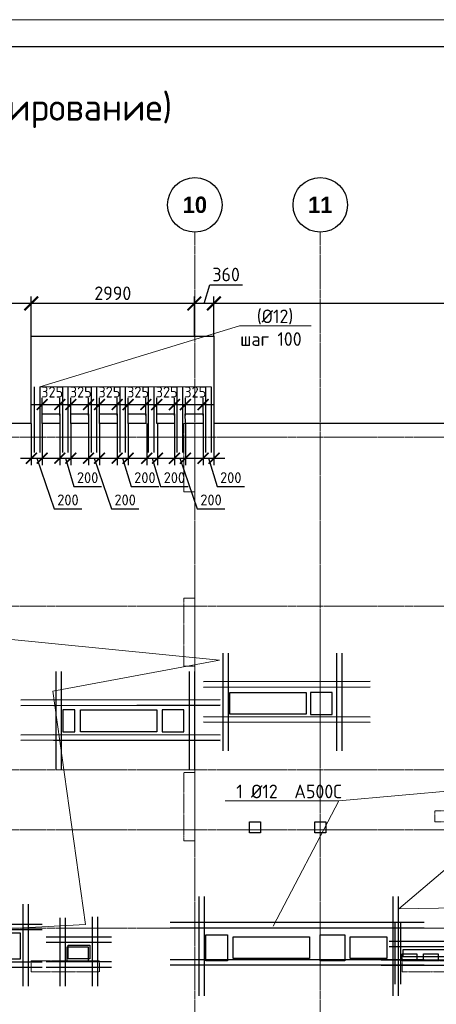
# Model space of a CAD drawing. Header units: millimetres. Extents: x 369815 to 1481759, y -423071 to -27917.
# Tile 245 of 256: x 1076193 to 1083834, y -82440 to -64388. Entities that reach past the tile are written whole.
import ezdxf
from ezdxf import colors
from ezdxf.entities.mleader import LeaderData, LeaderLine
from ezdxf.math import Vec2, Vec3

# ---------------------------------------------------------------- set-up
doc = ezdxf.new("R2010")
doc.units = ezdxf.units.MM
for name, pattern in [('______5', [1100, 800, -100, 100, -100]), ('DASHED', [7, 5, -2, 0]), ('осевая', [50.8, 31.75, -6.35, 6.35, -6.35])]:
    doc.linetypes.add(name, pattern=pattern)
for name, color, linetype, lineweight in [('_0.25', 114, 'Continuous', 25), ('_0.5', 94, 'Continuous', 50), ('RAZMER', 100, 'Continuous', 15), ('Оси', 40, '______5', 18), ('Перекрытие ж_бетон', 1, 'Continuous', 30), ('подоснова', 151, 'Continuous', 5), ('РАЗМЕРЫ', 1, 'Continuous', 9), ('ТОНКИЕ', 7, 'Continuous', 9), ('Узлы', 7, 'Continuous', 0)]:
    doc.layers.add(name, color=color, linetype=linetype, lineweight=lineweight)
doc.layers.add('Колонна_ бетон', color=7, linetype='Continuous', lineweight=50, true_color=0xb4b496)
doc.layers.add('ТОЛСТЫЕ_ОСНОВНЫЕ', color=6, linetype='Continuous')
doc.styles.add('Century Gothic', font='GOTHIC.TTF')
doc.styles.add('GOST-2.304_Type-B', font='GOST_Common.ttf')
doc.dimstyles.new('СПДС', dxfattribs={"dimscale": 100, "dimtxt": 2.5, "dimasz": 2.5, "dimexe": 1.25, "dimexo": 0, "dimtad": 1, "dimdec": 0, "dimtxsty": 'GOST-2.304_Type-B', "dimblk": 'ARCHTICK', "dimcen": 2.5, "dimdle": 2, "dimadec": 0, "dimazin": 2, "dimtfac": 0.75, "dimtdec": 0, "dimtmove": 1, "dimatfit": 3, "dimfxl": 1, "dimtolj": 1, "dimarcsym": 1})

# ---------------------------------------------------------------- blocks, each defined once
blk = doc.blocks.new('*U2034')
at = {"layer": 'ТОЛСТЫЕ_ОСНОВНЫЕ', "color": 6}
blk.add_lwpolyline([(20, 5), (886, 5), (886, 415), (20, 415)], close=True, dxfattribs=at)
at = {"layer": 'ТОНКИЕ'}
blk.add_lwpolyline([(0, 0), (891, 0), (891, 420), (0, 420)], close=True, dxfattribs=at)
blk = doc.blocks.new('NSY101')
at = {"color": 0, "linetype": 'ByBlock', "lineweight": -2}
blk.add_circle((0, 0), 50, dxfattribs=at)
blk = doc.blocks.new('СЛОЖНЫЙ_ОБЪЕКТ_17')
at = {"layer": 'Оси', "color": 16, "linetype": 'Continuous', "lineweight": 25, "transparency": 33554687, "xscale": 9.999999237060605, "yscale": 9.999999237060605, "zscale": 9.999999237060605}
blk.add_blockref('NSY101', (36213, -989), dxfattribs=at)
at = {"layer": 'Оси', "color": 16, "linetype": 'Continuous', "lineweight": 25, "transparency": 33554687, "insert": (36213, -989), "char_height": 300, "width": 620, "attachment_point": 5, "style": 'Century Gothic'}
blk.add_mtext('\\A1;{\\fCentury Gothic|i0|b1;\\H300.000000;\\W1.000000;\\C16;10}\\P', dxfattribs=at)
blk = doc.blocks.new('СЛОЖНЫЙ_ОБЪЕКТ_18')
at = {"layer": 'Оси', "color": 16, "linetype": 'Continuous', "lineweight": 25, "transparency": 33554687, "xscale": 9.999999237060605, "yscale": 9.999999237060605, "zscale": 9.999999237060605}
blk.add_blockref('NSY101', (38513, -989), dxfattribs=at)
at = {"layer": 'Оси', "color": 16, "linetype": 'Continuous', "lineweight": 25, "transparency": 33554687, "insert": (38513, -989), "char_height": 300, "width": 620, "attachment_point": 5, "style": 'Century Gothic'}
blk.add_mtext('\\A1;{\\fCentury Gothic|i0|b1;\\H300.000000;\\W1.000000;\\C16;11}\\P', dxfattribs=at)
blk = doc.blocks.new('оси блок 2')
at = {"layer": 'Оси', "color": 16, "linetype": 'осевая', "lineweight": 0, "transparency": 33554687}
for p, q in [((-54204.7, -322543), (-54204.7, -347914.1)), ((-51904.7, -322543), (-51904.7, -347914.1)), ((-89822.3, -326301.3), (-37238.5, -326301.3)), ((-89822.3, -329401.3), (-37238.5, -329401.3)), ((-89822.3, -332401.3), (-37238.5, -332401.3)), ((-89822.3, -333501.3), (-37238.5, -333501.3)), ((-89822.3, -335301.3), (-37238.5, -335301.3))]:
    blk.add_line(p, q, dxfattribs=at)
at = {"layer": 'Оси', "color": 16, "linetype": 'Continuous', "lineweight": 25, "transparency": 33554687}
for name in ['СЛОЖНЫЙ_ОБЪЕКТ_17', 'СЛОЖНЫЙ_ОБЪЕКТ_18']:
    blk.add_blockref(name, (-90418.2, -321053.5), dxfattribs=at)
blk = doc.blocks.new('подложка стн 1-го этажа')
at = {"layer": 'Колонна_ бетон', "color": 252, "linetype": 'DASHED', "lineweight": 0, "ltscale": 0.5, "true_color": 0x939598, "transparency": 33554687}
for p, q in [((39544, 23162, -200), (39344, 23162, -200)), ((39344, 23162, -200), (39344, 23162, -200)), ((39344, 21912, -200), (39344, 23162, -200)), ((39544, 23162, -200), (39544, 23162, -200)), ((39544, 23162, -200), (39544, 21912, -200)), ((39344, 21912, -200), (39544, 21912, -200)), ((39344, 21912, -200), (39344, 21912, -200)), ((39544, 21912, -200), (39544, 21912, -200)), ((39344, 19962, -200), (39344, 19962, -200)), ((39544, 19962, -200), (39344, 19962, -200)), ((39344, 18712, -200), (39344, 19962, -200)), ((39544, 19962, -200), (39544, 19962, -200)), ((39544, 19962, -200), (39544, 18712, -200)), ((43944, 19062, -200), (43944, 19262, -200)), ((43944, 19262, -200), (43944, 19262, -200)), ((45194, 19262, -200), (43944, 19262, -200)), ((43944, 19062, -200), (43944, 19062, -200)), ((45194, 19062, -200), (43944, 19062, -200)), ((39344, 18712, -200), (39344, 18712, -200)), ((39544, 18712, -200), (39344, 18712, -200)), ((39544, 18712, -200), (39544, 18712, -200)), ((36543, 16512, -200), (36543, 16312, -200)), ((36543, 16512, -200), (36543, 16512, -200)), ((36543, 16512, -200), (37793, 16512, -200)), ((37793, 16512, -200), (37793, 16312, -200)), ((37793, 16512, -200), (37793, 16512, -200)), ((43343, 16512, -200), (43343, 16512, -200)), ((44593, 16512, -200), (43343, 16512, -200)), ((43343, 16512, -200), (43343, 16312, -200)), ((36543, 16312, -200), (36543, 16312, -200)), ((36543, 16312, -200), (37793, 16312, -200)), ((37793, 16312, -200), (37793, 16312, -200)), ((43343, 16312, -200), (43343, 16312, -200)), ((43343, 16312, -200), (44593, 16312, -200))]:
    blk.add_line(p, q, dxfattribs=at)
at = {"layer": 'Колонна_ бетон', "color": 252, "linetype": 'DASHED', "lineweight": 0, "ltscale": 0.5, "true_color": 0x939598, "transparency": 33554687, "elevation": -560}
blk.add_lwpolyline([(39344, 26362), (39544, 26362), (39544, 25112), (39344, 25112)], close=True, dxfattribs=at)
blk = doc.blocks.new('_ArchTick')
at = {"color": 0, "linetype": 'ByBlock', "const_width": 0.15}
blk.add_lwpolyline([(-0.5, -0.5), (0.5, 0.5)], dxfattribs=at)
blk = doc.blocks.new('*D2228')
at = {"layer": 'DEFPOINTS', "color": 0, "transparency": 16777216}
for p in [(1079556, -71792, 0), (1079756, -71792), (1079756, -72428)]:
    blk.add_point(p, dxfattribs=at)
at = {"layer": 'РАЗМЕРЫ', "color": 0, "lineweight": -2, "transparency": 16777216}
for p, q in [((1079556, -71792), (1079556, -72553)), ((1079756, -71792), (1079756, -72553)), ((1079356, -72428), (1079956, -72428)), ((1079656, -72428), (1079812, -72947)), ((1079812, -72947), (1080317, -72947))]:
    blk.add_line(p, q, dxfattribs=at)
at = {"layer": 'РАЗМЕРЫ', "color": 0, "lineweight": -2, "transparency": 16777216, "xscale": 200, "yscale": 200, "zscale": 200, "rotation": 180}
blk.add_blockref('_ArchTick', (1079556, -72428), dxfattribs=at)
at = {"layer": 'РАЗМЕРЫ', "color": 0, "lineweight": -2, "transparency": 16777216, "xscale": 200, "yscale": 200, "zscale": 200}
blk.add_blockref('_ArchTick', (1079756, -72428), dxfattribs=at)
at = {"layer": 'РАЗМЕРЫ', "color": 0, "transparency": 16777216, "insert": (1080064, -72785), "char_height": 200, "attachment_point": 5, "style": 'GOST-2.304_Type-B'}
blk.add_mtext('\\A1;200', dxfattribs=at)
blk = doc.blocks.new('*D2229')
at = {"layer": 'DEFPOINTS', "color": 0, "transparency": 16777216}
for p in [(1079031, -71792, 0), (1079231, -71792), (1079231, -72428)]:
    blk.add_point(p, dxfattribs=at)
at = {"layer": 'РАЗМЕРЫ', "color": 0, "lineweight": -2, "transparency": 16777216}
for p, q in [((1079031, -71792), (1079031, -72553)), ((1079231, -71792), (1079231, -72553)), ((1078831, -72428), (1079431, -72428)), ((1079131, -72428), (1079450, -73356)), ((1079450, -73356), (1079955, -73356))]:
    blk.add_line(p, q, dxfattribs=at)
at = {"layer": 'РАЗМЕРЫ', "color": 0, "lineweight": -2, "transparency": 16777216, "xscale": 200, "yscale": 200, "zscale": 200, "rotation": 180}
blk.add_blockref('_ArchTick', (1079031, -72428), dxfattribs=at)
at = {"layer": 'РАЗМЕРЫ', "color": 0, "lineweight": -2, "transparency": 16777216, "xscale": 200, "yscale": 200, "zscale": 200}
blk.add_blockref('_ArchTick', (1079231, -72428), dxfattribs=at)
at = {"layer": 'РАЗМЕРЫ', "color": 0, "transparency": 16777216, "insert": (1079702, -73193), "char_height": 200, "attachment_point": 5, "style": 'GOST-2.304_Type-B'}
blk.add_mtext('\\A1;200', dxfattribs=at)
blk = doc.blocks.new('*D2230')
at = {"layer": 'DEFPOINTS', "color": 0, "transparency": 16777216}
for p in [(1076931, -71792, 0), (1077131, -71792), (1077131, -72428)]:
    blk.add_point(p, dxfattribs=at)
at = {"layer": 'РАЗМЕРЫ', "color": 0, "lineweight": -2, "transparency": 16777216}
for p, q in [((1076931, -71792), (1076931, -72553)), ((1077131, -71792), (1077131, -72553)), ((1076731, -72428), (1077331, -72428)), ((1077031, -72428), (1077187, -72947)), ((1077187, -72947), (1077692, -72947))]:
    blk.add_line(p, q, dxfattribs=at)
at = {"layer": 'РАЗМЕРЫ', "color": 0, "lineweight": -2, "transparency": 16777216, "xscale": 200, "yscale": 200, "zscale": 200, "rotation": 180}
blk.add_blockref('_ArchTick', (1076931, -72428), dxfattribs=at)
at = {"layer": 'РАЗМЕРЫ', "color": 0, "lineweight": -2, "transparency": 16777216, "xscale": 200, "yscale": 200, "zscale": 200}
blk.add_blockref('_ArchTick', (1077131, -72428), dxfattribs=at)
at = {"layer": 'РАЗМЕРЫ', "color": 0, "transparency": 16777216, "insert": (1077439, -72785), "char_height": 200, "attachment_point": 5, "style": 'GOST-2.304_Type-B'}
blk.add_mtext('\\A1;200', dxfattribs=at)
blk = doc.blocks.new('*D2231')
at = {"layer": 'DEFPOINTS', "color": 0, "transparency": 16777216}
for p in [(1076406, -71792, 0), (1076606, -71792), (1076606, -72428)]:
    blk.add_point(p, dxfattribs=at)
at = {"layer": 'РАЗМЕРЫ', "color": 0, "lineweight": -2, "transparency": 16777216}
for p, q in [((1076406, -71792), (1076406, -72553)), ((1076606, -71792), (1076606, -72553)), ((1076206, -72428), (1076806, -72428)), ((1076506, -72428), (1076825, -73356)), ((1076825, -73356), (1077330, -73356))]:
    blk.add_line(p, q, dxfattribs=at)
at = {"layer": 'РАЗМЕРЫ', "color": 0, "lineweight": -2, "transparency": 16777216, "xscale": 200, "yscale": 200, "zscale": 200, "rotation": 180}
blk.add_blockref('_ArchTick', (1076406, -72428), dxfattribs=at)
at = {"layer": 'РАЗМЕРЫ', "color": 0, "lineweight": -2, "transparency": 16777216, "xscale": 200, "yscale": 200, "zscale": 200}
blk.add_blockref('_ArchTick', (1076606, -72428), dxfattribs=at)
at = {"layer": 'РАЗМЕРЫ', "color": 0, "transparency": 16777216, "insert": (1077078, -73193), "char_height": 200, "attachment_point": 5, "style": 'GOST-2.304_Type-B'}
blk.add_mtext('\\A1;200', dxfattribs=at)
blk = doc.blocks.new('*D2232')
at = {"layer": 'DEFPOINTS', "color": 0, "transparency": 16777216}
for p in [(1077981, -71792, 0), (1078181, -71792), (1078181, -72428)]:
    blk.add_point(p, dxfattribs=at)
at = {"layer": 'РАЗМЕРЫ', "color": 0, "lineweight": -2, "transparency": 16777216}
for p, q in [((1077981, -71792), (1077981, -72553)), ((1078181, -71792), (1078181, -72553)), ((1077781, -72428), (1078381, -72428)), ((1078081, -72428), (1078237, -72947)), ((1078237, -72947), (1078742, -72947))]:
    blk.add_line(p, q, dxfattribs=at)
at = {"layer": 'РАЗМЕРЫ', "color": 0, "lineweight": -2, "transparency": 16777216, "xscale": 200, "yscale": 200, "zscale": 200, "rotation": 180}
blk.add_blockref('_ArchTick', (1077981, -72428), dxfattribs=at)
at = {"layer": 'РАЗМЕРЫ', "color": 0, "lineweight": -2, "transparency": 16777216, "xscale": 200, "yscale": 200, "zscale": 200}
blk.add_blockref('_ArchTick', (1078181, -72428), dxfattribs=at)
at = {"layer": 'РАЗМЕРЫ', "color": 0, "transparency": 16777216, "insert": (1078489, -72785), "char_height": 200, "attachment_point": 5, "style": 'GOST-2.304_Type-B'}
blk.add_mtext('\\A1;200', dxfattribs=at)
blk = doc.blocks.new('*D2233')
at = {"layer": 'DEFPOINTS', "color": 0, "transparency": 16777216}
for p in [(1077456, -71792, 0), (1077656, -71792), (1077656, -72428)]:
    blk.add_point(p, dxfattribs=at)
at = {"layer": 'РАЗМЕРЫ', "color": 0, "lineweight": -2, "transparency": 16777216}
for p, q in [((1077456, -71792), (1077456, -72553)), ((1077656, -71792), (1077656, -72553)), ((1077256, -72428), (1077856, -72428)), ((1077556, -72428), (1077875, -73356)), ((1077875, -73356), (1078380, -73356))]:
    blk.add_line(p, q, dxfattribs=at)
at = {"layer": 'РАЗМЕРЫ', "color": 0, "lineweight": -2, "transparency": 16777216, "xscale": 200, "yscale": 200, "zscale": 200, "rotation": 180}
blk.add_blockref('_ArchTick', (1077456, -72428), dxfattribs=at)
at = {"layer": 'РАЗМЕРЫ', "color": 0, "lineweight": -2, "transparency": 16777216, "xscale": 200, "yscale": 200, "zscale": 200}
blk.add_blockref('_ArchTick', (1077656, -72428), dxfattribs=at)
at = {"layer": 'РАЗМЕРЫ', "color": 0, "transparency": 16777216, "insert": (1078127, -73193), "char_height": 200, "attachment_point": 5, "style": 'GOST-2.304_Type-B'}
blk.add_mtext('\\A1;200', dxfattribs=at)
blk = doc.blocks.new('*D2234')
at = {"layer": 'DEFPOINTS', "color": 0, "transparency": 16777216}
for p in [(1078522, -71792, 0), (1078722, -71792), (1078722, -72428)]:
    blk.add_point(p, dxfattribs=at)
at = {"layer": 'РАЗМЕРЫ', "color": 0, "lineweight": -2, "transparency": 16777216}
for p, q in [((1078522, -71792), (1078522, -72553)), ((1078722, -71792), (1078722, -72553)), ((1078322, -72428), (1078922, -72428)), ((1078622, -72428), (1078778, -72947)), ((1078778, -72947), (1079283, -72947))]:
    blk.add_line(p, q, dxfattribs=at)
at = {"layer": 'РАЗМЕРЫ', "color": 0, "lineweight": -2, "transparency": 16777216, "xscale": 200, "yscale": 200, "zscale": 200, "rotation": 180}
blk.add_blockref('_ArchTick', (1078522, -72428), dxfattribs=at)
at = {"layer": 'РАЗМЕРЫ', "color": 0, "lineweight": -2, "transparency": 16777216, "xscale": 200, "yscale": 200, "zscale": 200}
blk.add_blockref('_ArchTick', (1078722, -72428), dxfattribs=at)
at = {"layer": 'РАЗМЕРЫ', "color": 0, "transparency": 16777216, "insert": (1079030, -72785), "char_height": 200, "attachment_point": 5, "style": 'GOST-2.304_Type-B'}
blk.add_mtext('\\A1;200', dxfattribs=at)
blk = doc.blocks.new('*D2235')
at = {"layer": 'DEFPOINTS', "color": 0, "transparency": 16777216}
for p in [(1076931, -71444), (1076606, -71642), (1076931, -71642, 0)]:
    blk.add_point(p, dxfattribs=at)
at = {"layer": 'РАЗМЕРЫ', "color": 0, "lineweight": -2, "transparency": 16777216}
for p, q in [((1076406, -71444), (1077131, -71444)), ((1076606, -71642), (1076606, -71319)), ((1076931, -71642), (1076931, -71319))]:
    blk.add_line(p, q, dxfattribs=at)
at = {"layer": 'РАЗМЕРЫ', "color": 0, "lineweight": -2, "transparency": 16777216, "xscale": 200, "yscale": 200, "zscale": 200, "rotation": 180}
blk.add_blockref('_ArchTick', (1076606, -71444), dxfattribs=at)
at = {"layer": 'РАЗМЕРЫ', "color": 0, "lineweight": -2, "transparency": 16777216, "xscale": 200, "yscale": 200, "zscale": 200}
blk.add_blockref('_ArchTick', (1076931, -71444), dxfattribs=at)
at = {"layer": 'РАЗМЕРЫ', "color": 0, "transparency": 16777216, "insert": (1076788, -71215), "char_height": 200, "attachment_point": 5, "style": 'GOST-2.304_Type-B'}
blk.add_mtext('\\A1;325', dxfattribs=at)
blk = doc.blocks.new('*D2236')
at = {"layer": 'DEFPOINTS', "color": 0, "transparency": 16777216}
for p in [(1077456, -71444), (1077131, -71642), (1077456, -71642, 0)]:
    blk.add_point(p, dxfattribs=at)
at = {"layer": 'РАЗМЕРЫ', "color": 0, "lineweight": -2, "transparency": 16777216}
for p, q in [((1076931, -71444), (1077656, -71444)), ((1077131, -71642), (1077131, -71319)), ((1077456, -71642), (1077456, -71319))]:
    blk.add_line(p, q, dxfattribs=at)
at = {"layer": 'РАЗМЕРЫ', "color": 0, "lineweight": -2, "transparency": 16777216, "xscale": 200, "yscale": 200, "zscale": 200, "rotation": 180}
blk.add_blockref('_ArchTick', (1077131, -71444), dxfattribs=at)
at = {"layer": 'РАЗМЕРЫ', "color": 0, "lineweight": -2, "transparency": 16777216, "xscale": 200, "yscale": 200, "zscale": 200}
blk.add_blockref('_ArchTick', (1077456, -71444), dxfattribs=at)
at = {"layer": 'РАЗМЕРЫ', "color": 0, "transparency": 16777216, "insert": (1077313, -71215), "char_height": 200, "attachment_point": 5, "style": 'GOST-2.304_Type-B'}
blk.add_mtext('\\A1;325', dxfattribs=at)
blk = doc.blocks.new('*D2237')
at = {"layer": 'DEFPOINTS', "color": 0, "transparency": 16777216}
for p in [(1077981, -71444), (1077656, -71642), (1077981, -71642, 0)]:
    blk.add_point(p, dxfattribs=at)
at = {"layer": 'РАЗМЕРЫ', "color": 0, "lineweight": -2, "transparency": 16777216}
for p, q in [((1077456, -71444), (1078181, -71444)), ((1077656, -71642), (1077656, -71319)), ((1077981, -71642), (1077981, -71319))]:
    blk.add_line(p, q, dxfattribs=at)
at = {"layer": 'РАЗМЕРЫ', "color": 0, "lineweight": -2, "transparency": 16777216, "xscale": 200, "yscale": 200, "zscale": 200, "rotation": 180}
blk.add_blockref('_ArchTick', (1077656, -71444), dxfattribs=at)
at = {"layer": 'РАЗМЕРЫ', "color": 0, "lineweight": -2, "transparency": 16777216, "xscale": 200, "yscale": 200, "zscale": 200}
blk.add_blockref('_ArchTick', (1077981, -71444), dxfattribs=at)
at = {"layer": 'РАЗМЕРЫ', "color": 0, "transparency": 16777216, "insert": (1077838, -71215), "char_height": 200, "attachment_point": 5, "style": 'GOST-2.304_Type-B'}
blk.add_mtext('\\A1;325', dxfattribs=at)
blk = doc.blocks.new('*D2238')
at = {"layer": 'DEFPOINTS', "color": 0, "transparency": 16777216}
for p in [(1078506, -71444), (1078181, -71642), (1078506, -71642, 0)]:
    blk.add_point(p, dxfattribs=at)
at = {"layer": 'РАЗМЕРЫ', "color": 0, "lineweight": -2, "transparency": 16777216}
for p, q in [((1077981, -71444), (1078706, -71444)), ((1078181, -71642), (1078181, -71319)), ((1078506, -71642), (1078506, -71319))]:
    blk.add_line(p, q, dxfattribs=at)
at = {"layer": 'РАЗМЕРЫ', "color": 0, "lineweight": -2, "transparency": 16777216, "xscale": 200, "yscale": 200, "zscale": 200, "rotation": 180}
blk.add_blockref('_ArchTick', (1078181, -71444), dxfattribs=at)
at = {"layer": 'РАЗМЕРЫ', "color": 0, "lineweight": -2, "transparency": 16777216, "xscale": 200, "yscale": 200, "zscale": 200}
blk.add_blockref('_ArchTick', (1078506, -71444), dxfattribs=at)
at = {"layer": 'РАЗМЕРЫ', "color": 0, "transparency": 16777216, "insert": (1078363, -71215), "char_height": 200, "attachment_point": 5, "style": 'GOST-2.304_Type-B'}
blk.add_mtext('\\A1;325', dxfattribs=at)
blk = doc.blocks.new('*D2239')
at = {"layer": 'DEFPOINTS', "color": 0, "transparency": 16777216}
for p in [(1079031, -71444), (1078706, -71642), (1079031, -71642, 0)]:
    blk.add_point(p, dxfattribs=at)
at = {"layer": 'РАЗМЕРЫ', "color": 0, "lineweight": -2, "transparency": 16777216}
for p, q in [((1078506, -71444), (1079231, -71444)), ((1078706, -71642), (1078706, -71319)), ((1079031, -71642), (1079031, -71319))]:
    blk.add_line(p, q, dxfattribs=at)
at = {"layer": 'РАЗМЕРЫ', "color": 0, "lineweight": -2, "transparency": 16777216, "xscale": 200, "yscale": 200, "zscale": 200, "rotation": 180}
blk.add_blockref('_ArchTick', (1078706, -71444), dxfattribs=at)
at = {"layer": 'РАЗМЕРЫ', "color": 0, "lineweight": -2, "transparency": 16777216, "xscale": 200, "yscale": 200, "zscale": 200}
blk.add_blockref('_ArchTick', (1079031, -71444), dxfattribs=at)
at = {"layer": 'РАЗМЕРЫ', "color": 0, "transparency": 16777216, "insert": (1078888, -71215), "char_height": 200, "attachment_point": 5, "style": 'GOST-2.304_Type-B'}
blk.add_mtext('\\A1;325', dxfattribs=at)
blk = doc.blocks.new('*D2240')
at = {"layer": 'DEFPOINTS', "color": 0, "transparency": 16777216}
for p in [(1079556, -71444), (1079231, -71642), (1079556, -71642, 0)]:
    blk.add_point(p, dxfattribs=at)
at = {"layer": 'РАЗМЕРЫ', "color": 0, "lineweight": -2, "transparency": 16777216}
for p, q in [((1079031, -71444), (1079756, -71444)), ((1079231, -71642), (1079231, -71319)), ((1079556, -71642), (1079556, -71319))]:
    blk.add_line(p, q, dxfattribs=at)
at = {"layer": 'РАЗМЕРЫ', "color": 0, "lineweight": -2, "transparency": 16777216, "xscale": 200, "yscale": 200, "zscale": 200, "rotation": 180}
blk.add_blockref('_ArchTick', (1079231, -71444), dxfattribs=at)
at = {"layer": 'РАЗМЕРЫ', "color": 0, "lineweight": -2, "transparency": 16777216, "xscale": 200, "yscale": 200, "zscale": 200}
blk.add_blockref('_ArchTick', (1079556, -71444), dxfattribs=at)
at = {"layer": 'РАЗМЕРЫ', "color": 0, "transparency": 16777216, "insert": (1079413, -71215), "char_height": 200, "attachment_point": 5, "style": 'GOST-2.304_Type-B'}
blk.add_mtext('\\A1;325', dxfattribs=at)
blk = doc.blocks.new('*D2296')
at = {"layer": 'DEFPOINTS', "color": 0, "transparency": 16777216}
for p in [(1079756, -69591), (1079756, -70197), (1094706, -70494)]:
    blk.add_point(p, dxfattribs=at)
at = {"layer": 'РАЗМЕРЫ', "color": 0, "lineweight": -2, "transparency": 16777216}
for p, q in [((1079756, -70197), (1079756, -69466)), ((1094706, -70494), (1094706, -69466)), ((1094906, -69591), (1079556, -69591))]:
    blk.add_line(p, q, dxfattribs=at)
at = {"layer": 'РАЗМЕРЫ', "color": 0, "lineweight": -2, "transparency": 16777216, "xscale": 250, "yscale": 250, "zscale": 250, "rotation": 180}
blk.add_blockref('_ArchTick', (1079756, -69591), dxfattribs=at)
at = {"layer": 'РАЗМЕРЫ', "color": 0, "lineweight": -2, "transparency": 16777216, "xscale": 250, "yscale": 250, "zscale": 250}
blk.add_blockref('_ArchTick', (1094706, -69591), dxfattribs=at)
at = {"layer": 'РАЗМЕРЫ', "color": 0, "transparency": 16777216, "insert": (1087231, -69404), "char_height": 250, "attachment_point": 5, "style": 'GOST-2.304_Type-B'}
blk.add_mtext('\\A1;14950', dxfattribs=at)
blk = doc.blocks.new('*D2297')
at = {"layer": 'DEFPOINTS', "color": 0, "transparency": 16777216}
for p in [(1079396, -69591), (1079396, -70192), (1079756, -70197)]:
    blk.add_point(p, dxfattribs=at)
at = {"layer": 'РАЗМЕРЫ', "color": 0, "lineweight": -2, "transparency": 16777216}
for p, q in [((1079576, -69591), (1079679, -69248)), ((1079679, -69248), (1080279, -69248)), ((1079396, -70192), (1079396, -69466)), ((1079756, -70197), (1079756, -69466)), ((1079956, -69591), (1079196, -69591))]:
    blk.add_line(p, q, dxfattribs=at)
at = {"layer": 'РАЗМЕРЫ', "color": 0, "lineweight": -2, "transparency": 16777216, "xscale": 250, "yscale": 250, "zscale": 250, "rotation": 180}
blk.add_blockref('_ArchTick', (1079396, -69591), dxfattribs=at)
at = {"layer": 'РАЗМЕРЫ', "color": 0, "lineweight": -2, "transparency": 16777216, "xscale": 250, "yscale": 250, "zscale": 250}
blk.add_blockref('_ArchTick', (1079756, -69591), dxfattribs=at)
at = {"layer": 'РАЗМЕРЫ', "color": 0, "transparency": 16777216, "insert": (1079979, -69060), "char_height": 250, "attachment_point": 5, "style": 'GOST-2.304_Type-B'}
blk.add_mtext('\\A1;360', dxfattribs=at)
blk = doc.blocks.new('*D2298')
at = {"layer": 'DEFPOINTS', "color": 0, "transparency": 16777216}
for p in [(1076406, -69591), (1076406, -70192), (1079396, -70192)]:
    blk.add_point(p, dxfattribs=at)
at = {"layer": 'РАЗМЕРЫ', "color": 0, "lineweight": -2, "transparency": 16777216}
for p, q in [((1076406, -70192), (1076406, -69466)), ((1079396, -70192), (1079396, -69466)), ((1079596, -69591), (1076206, -69591))]:
    blk.add_line(p, q, dxfattribs=at)
at = {"layer": 'РАЗМЕРЫ', "color": 0, "lineweight": -2, "transparency": 16777216, "xscale": 250, "yscale": 250, "zscale": 250, "rotation": 180}
blk.add_blockref('_ArchTick', (1076406, -69591), dxfattribs=at)
at = {"layer": 'РАЗМЕРЫ', "color": 0, "lineweight": -2, "transparency": 16777216, "xscale": 250, "yscale": 250, "zscale": 250}
blk.add_blockref('_ArchTick', (1079396, -69591), dxfattribs=at)
at = {"layer": 'РАЗМЕРЫ', "color": 0, "transparency": 16777216, "insert": (1077901, -69404), "char_height": 250, "attachment_point": 5, "style": 'GOST-2.304_Type-B'}
blk.add_mtext('\\A1;2990', dxfattribs=at)
blk = doc.blocks.new('*D2299')
at = {"layer": 'DEFPOINTS', "color": 0, "transparency": 16777216}
for p in [(1075006, -69591), (1075006, -70145), (1076406, -70192)]:
    blk.add_point(p, dxfattribs=at)
at = {"layer": 'РАЗМЕРЫ', "color": 0, "lineweight": -2, "transparency": 16777216}
for p, q in [((1075006, -70145), (1075006, -69466)), ((1076406, -70192), (1076406, -69466)), ((1076606, -69591), (1074806, -69591))]:
    blk.add_line(p, q, dxfattribs=at)
at = {"layer": 'РАЗМЕРЫ', "color": 0, "lineweight": -2, "transparency": 16777216, "xscale": 250, "yscale": 250, "zscale": 250, "rotation": 180}
blk.add_blockref('_ArchTick', (1075006, -69591), dxfattribs=at)
at = {"layer": 'РАЗМЕРЫ', "color": 0, "lineweight": -2, "transparency": 16777216, "xscale": 250, "yscale": 250, "zscale": 250}
blk.add_blockref('_ArchTick', (1076406, -69591), dxfattribs=at)
at = {"layer": 'РАЗМЕРЫ', "color": 0, "transparency": 16777216, "insert": (1075706, -69404), "char_height": 250, "attachment_point": 5, "style": 'GOST-2.304_Type-B'}
blk.add_mtext('\\A1;1400', dxfattribs=at)
blk = doc.blocks.new('цукцкц')
at = {"layer": 'Перекрытие ж_бетон'}
for points in [[(-254816, -598129), (-254816, -597909), (-255216, -597909), (-255216, -598129)], [(-254816, -599729), (-255216, -599729), (-255216, -600129), (-254816, -600129)], [(-258936, -600529), (-258936, -600929), (-259416, -600929), (-259416, -600529)], [(-254496, -602449), (-254896, -602449), (-254896, -602849), (-254496, -602849)], [(-258936, -602629), (-258936, -603079), (-259416, -603079), (-259416, -602629)]]:
    blk.add_lwpolyline(points, close=True, dxfattribs=at)
at = {"layer": 'Перекрытие ж_бетон', "ltscale": 100}
blk.add_lwpolyline([(-257066, -601530), (-257066, -601330), (-256866, -601330), (-256866, -601530)], close=True, dxfattribs=at)
at = {"layer": 'Перекрытие ж_бетон', "ltscale": 100, "elevation": 4500}
blk.add_lwpolyline([(-257066, -602729), (-257066, -602529), (-256866, -602529), (-256866, -602729)], close=True, dxfattribs=at)
blk = doc.blocks.new('отв +6900')
at = {"layer": 'Перекрытие ж_бетон', "color": 1}
for points in [[(-233721, -173299), (-233721, -172899), (-232321, -172899), (-232321, -173299)], [(-236461, -173619), (-236461, -173219), (-235061, -173219), (-235061, -173619)], [(-233661, -177779), (-233661, -177379), (-232261, -177379), (-232261, -177779)], [(-231511, -177779), (-231511, -177379), (-230841, -177379), (-230841, -177779)], [(-236311, -177819), (-236311, -177569), (-236711, -177569), (-236711, -177819)]]:
    blk.add_lwpolyline(points, close=True, dxfattribs=at)
at = {"layer": 'Перекрытие ж_бетон', "color": 1, "elevation": 360}
for points in [[(-230561, -177689), (-230291, -177689), (-230291, -177819), (-230561, -177819)], [(-230171, -177689), (-229901, -177689), (-229901, -177819), (-230171, -177819)]]:
    blk.add_lwpolyline(points, close=True, dxfattribs=at)
at = {"color": 1, "rotation": 90}
blk.add_blockref('цукцкц', (-834690, 81595), dxfattribs=at)
blk = doc.blocks.new('*U2029')
at = {"layer": '_0.25', "ltscale": 100}
blk.add_lwpolyline([(0, 482), (1176, 482), (1176, 0), (0, 0)], close=True, dxfattribs=at)
at = {"layer": '_0.5', "color": 7, "lineweight": 30, "ltscale": 100}
for p, q in [((-150, 982), (-150, -500)), ((-50, 982), (-50, -500)), ((1226, -500), (1226, 1007)), ((1326, -500), (1326, 1007)), ((1576, 632), (-400, 632)), ((1576, 532), (-400, 532)), ((-400, -50), (1576, -50)), ((-400, -150), (1576, -150))]:
    blk.add_line(p, q, dxfattribs=at)
blk = doc.blocks.new('*U2026')
at = {"layer": '_0.25', "ltscale": 100}
blk.add_lwpolyline([(0, 250), (399, 250), (399, 0), (0, 0)], close=True, dxfattribs=at)
at = {"layer": '_0.5', "color": 7, "lineweight": 30, "ltscale": 100}
for p, q in [((-150, 750), (-150, -500)), ((-50, 750), (-50, -500)), ((449, -500), (449, 774)), ((549, -500), (549, 774)), ((799, 400), (-400, 400)), ((799, 300), (-400, 300)), ((-400, -50), (799, -50)), ((-400, -150), (799, -150))]:
    blk.add_line(p, q, dxfattribs=at)
blk = doc.blocks.new('*U2032')
at = {"layer": '_0.25', "ltscale": 100}
blk.add_lwpolyline([(0, 135), (926, 135), (926, 0), (0, 0)], close=True, dxfattribs=at)
at = {"layer": '_0.5', "color": 7, "lineweight": 30, "ltscale": 100}
for p, q in [((-150, 635), (-150, -500)), ((-50, 635), (-50, -500)), ((976, -500), (976, 660)), ((1076, -500), (1076, 660)), ((1326, 285), (-256, 285)), ((1326, 185), (-256, 185)), ((-400, -50), (1326, -50)), ((-400, -150), (1326, -150))]:
    blk.add_line(p, q, dxfattribs=at)
blk = doc.blocks.new('_None')

msp = doc.modelspace()

# ---------------------------------------------------------------- linework, layer by layer
at = {"lineweight": 30}
for p, q in [((1079916.1, -76004.1, -720), (1079916.1, -77794.1, -720)), ((1080016.1, -76004.1, -720), (1080016.1, -77794.1, -720)), ((1082001, -76004.1, -720), (1082001, -77794.1, -720)), ((1082101, -76004.1, -720), (1082101, -77794.1, -720)), ((1076853.3, -76338.7, -720), (1076853.3, -78128.7, -720)), ((1076953.3, -76338.7, -720), (1076953.3, -78128.7, -720)), ((1079301.1, -76338.7, -720), (1079301.1, -78128.7, -720)), ((1079401.1, -76338.7, -720), (1079401.1, -78128.7, -720)), ((1082621, -76524.1, -720), (1079565.9, -76530.7, -720)), ((1082621, -76624.1, -720), (1079565.9, -76630.7, -720)), ((1079871.1, -76858.7, -720), (1076216, -76865.3, -720)), ((1079871.1, -76961.1, -720), (1076216, -76967.7, -720)), ((1079871.1, -76958.7, -720), (1076816, -76965.3, -720)), ((1082621, -77174.1, -720), (1079565.9, -77167.5, -720)), ((1082621, -77274.1, -720), (1079565.9, -77267.5, -720)), ((1079871.1, -77497.1, -720), (1076216, -77503.7, -720)), ((1079871.1, -77598.3, -720), (1076216, -77604.9, -720)), ((1079871.1, -77508.7, -720), (1076816, -77502.2, -720)), ((1079871.1, -77608.7, -720), (1076816, -77602.2, -720)), ((1079475.9, -80466.8, -720), (1079475.9, -82286.8, -720)), ((1079575.9, -80466.8, -720), (1079575.9, -82286.8, -720)), ((1083034.3, -80466.8, -720), (1083034.3, -82286.8, -720)), ((1083134.3, -80466.8, -720), (1083134.3, -82286.8, -720)), ((1083613.3, -80943.3, -720), (1078953.1, -80943.3, -720)), ((1083613.3, -81043.3, -720), (1078953.1, -81043.3, -720)), ((1083613.3, -81623.3, -720), (1078953.1, -81623.3, -720)), ((1083613.3, -81723.3, -720), (1078953.1, -81723.3, -720))]:
    msp.add_line(p, q, dxfattribs=at)
at = {"layer": 'RAZMER', "lineweight": 30}
for points, elevation in [([(1076459.9, -71122.1), (1076459.8, -72322.1)], -359.8), ([(1076559.9, -71122.1), (1076559.8, -72322.1)], -359.8), ([(1076977.1, -71122.1), (1076977.1, -72322.1)], -359.8), ([(1077077.1, -71122.1), (1077077.1, -72322.1)], -359.8), ([(1077502.1, -71122.1), (1077502.1, -72322.1)], -359.8), ([(1077602.1, -71122.1), (1077602.1, -72322.1)], -359.8), ([(1078027.2, -71122.1), (1078027.2, -72322.1)], -359.9), ([(1078127.2, -71122.1), (1078127.2, -72322.1)], -359.9), ([(1078552.1, -71122.1), (1078552.1, -72322.1)], -359.8), ([(1078652.1, -71122.1), (1078652.1, -72322.1)], -359.8), ([(1079077.1, -71122.1), (1079077, -72322.1)], -359.8), ([(1079177.1, -71122.1), (1079177, -72322.1)], -359.8), ([(1079602.1, -71122.1), (1079602, -72322.1)], -359.8), ([(1079702.1, -71122.1), (1079702, -72322.1)], -359.8)]:
    msp.add_lwpolyline(points, dxfattribs=dict(at, elevation=elevation))
at = {"layer": 'Перекрытие ж_бетон'}
for p, q in [((1076405.9, -70192.2, -360), (1079755.9, -70192.2, -360)), ((1076405.9, -71792.2, -360), (1076405.9, -70192.2, -360)), ((1079755.9, -70192.2, -360), (1079755.9, -71792.2, -360))]:
    msp.add_line(p, q, dxfattribs=at)
for points, elevation in [([(1076930.9, -71792.2), (1076605.9, -71792.2), (1076605.1, -71612.2), (1076930.1, -71612.2)], -360), ([(1077456, -71792.2), (1077131, -71792.2), (1077130.2, -71612.2), (1077455.2, -71612.2)], -360.1), ([(1077980.9, -71792.2), (1077655.9, -71792.2), (1077655.1, -71612.2), (1077980.1, -71612.2)], -360), ([(1078506, -71792.2), (1078181, -71792.2), (1078180.2, -71612.2), (1078505.2, -71612.2)], -360.1), ([(1079030.9, -71792.2), (1078705.9, -71792.2), (1078705.1, -71612.2), (1079030.1, -71612.2)], -360.1), ([(1079555.8, -71792.2), (1079230.8, -71792.2), (1079230.1, -71612.2), (1079555.1, -71612.2)], -359.9)]:
    msp.add_lwpolyline(points, close=True, dxfattribs=dict(at, elevation=elevation))
at = {"layer": 'Перекрытие ж_бетон', "elevation": -360}
for points in [[(1076405.9, -71792.2), (1068115.9, -71792.2)], [(1091905.9, -88692.2), (1094955.9, -88692.2), (1094955.9, -71792.2), (1084905.9, -71792.2), (1084905.9, -71792.2), (1081555.9, -71792.2), (1081555.9, -71792.2), (1079755.9, -71792.2)]]:
    msp.add_lwpolyline(points, dxfattribs=at)

# ---------------------------------------------------------------- block references
at = {"xscale": 100, "yscale": 100, "zscale": 100}
msp.add_blockref('*U2034', (1040078.9, -106388.2), dxfattribs=at)
for name, p in [('подложка стн 1-го этажа', (1039862, -98154, 200)), ('отв +6900', (1313766.8, 96176.9, -160))]:
    msp.add_blockref(name, p)
at = {"ltscale": 100}
for name, p in [('*U2029', (1075027.8, -81609.9, -360)), ('*U2026', (1077079.8, -81607.6, -360)), ('*U2032', (1083224.5, -81572.7, -360))]:
    msp.add_blockref(name, p, dxfattribs=at)
at = {"layer": 'РАЗМЕРЫ'}
msp.add_blockref('оси блок 2', (1133610.6, 254259.1, -360), dxfattribs=at)

# ---------------------------------------------------------------- texts
at = {"layer": 'Узлы', "color": 80, "linetype": 'Continuous', "lineweight": 0, "style": 'GOST-2.304_Type-B'}
msp.add_text('Плита на отм. +27,900; (нижнее армирование)', height=500, dxfattribs=at).set_placement((1064877.4, -66240.3, -360))

# ---------------------------------------------------------------- dimensions: what is measured, and where the dimension line sits
at = {"layer": 'РАЗМЕРЫ'}
for base, p1, p2, picture, middle in [((1079395.9, -69591.5, -360), (1079755.9, -70197.5, -360), (1079395.9, -70192.2, -360), '*D2297', (1079741.5, -69060.2, -360)), ((1075005.9, -69591.5, -360), (1076405.9, -70192.2, -360), (1075005.9, -70144.7, -360), '*D2299', (1075705.9, -69404, -360)), ((1076405.9, -69591.5, -360), (1079395.9, -70192.2, -360), (1076405.9, -70192.2, -360), '*D2298', (1077900.9, -69404, -360)), ((1079755.9, -69591.5, -360), (1094705.9, -70494.4, -360), (1079755.9, -70197.5, -360), '*D2296', (1087230.9, -69404, -360))]:
    dim = msp.add_linear_dim(base=base, p1=p1, p2=p2, dimstyle='СПДС', override={"dimrnd": 5}, dxfattribs=at)
    dim.commit()
    dim.dimension.update_dxf_attribs({"geometry": picture, "text_midpoint": middle})
for base, p1, p2, picture, middle in [((1076930.9, -71443.6, -360), (1076605.9, -71642.2, -360), (1076930.9, -71642.2, -360), '*D2235', (1076788.4, -71377, -360)), ((1077455.9, -71443.6, -360), (1077130.9, -71642.2, -360), (1077455.9, -71642.2, -360), '*D2236', (1077313.4, -71377, -360)), ((1077980.9, -71443.6, -360), (1077655.9, -71642.2, -360), (1077980.9, -71642.2, -359.9), '*D2237', (1077838.4, -71377, -360)), ((1078505.9, -71443.6, -359.9), (1078180.9, -71642.2, -359.9), (1078505.9, -71642.2, -359.9), '*D2238', (1078363.3, -71377, -359.9)), ((1079030.9, -71443.6, -359.9), (1078705.9, -71642.2, -359.9), (1079030.9, -71642.2, -359.9), '*D2239', (1078888.3, -71377, -359.9)), ((1079555.8, -71443.6, -359.9), (1079230.8, -71642.2, -359.9), (1079555.8, -71642.2, -359.9), '*D2240', (1079413.3, -71377, -359.9))]:
    dim = msp.add_linear_dim(base=base, p1=p1, p2=p2, dimstyle='СПДС', override={"dimtxt": 2, "dimasz": 2, "dimrnd": 5}, dxfattribs=at)
    dim.commit()
    dim.dimension.update_dxf_attribs({"geometry": picture, "text_midpoint": middle, "dimtype": 160})
for base, p1, p2, picture, middle in [((1076605.9, -72428.4, -360), (1076405.9, -71792.2, -360), (1076605.9, -71792.2, -360), '*D2231', (1076887.5, -73355.6, -360)), ((1077655.9, -72428.4, -360), (1077455.9, -71792.2, -359.9), (1077655.9, -71792.2, -360), '*D2233', (1077937.5, -73355.6, -360)), ((1079230.8, -72428.4, -359.9), (1079030.8, -71792.2, -359.9), (1079230.8, -71792.2, -359.9), '*D2229', (1079512.5, -73355.6, -359.9))]:
    dim = msp.add_linear_dim(base=base, p1=p1, p2=p2, angle=180, dimstyle='СПДС', override={"dimtxt": 2, "dimasz": 2, "dimrnd": 5}, dxfattribs=at)
    dim.commit()
    dim.dimension.update_dxf_attribs({"geometry": picture, "text_midpoint": middle, "dimtype": 160})
for base, p1, p2, picture, middle in [((1077131, -72428.4, -360.1), (1076931, -71792.2, -360.1), (1077131, -71792.2, -360.1), '*D2230', (1077249.1, -72784.6, -360.1)), ((1078181, -72428.4, -360.1), (1077981, -71792.2, -360), (1078181, -71792.2, -360.1), '*D2232', (1078299.1, -72784.6, -360.1)), ((1078722.2, -72428.4, -360), (1078522.2, -71792.2, -360), (1078722.2, -71792.2, -360), '*D2234', (1078840.3, -72784.6, -360)), ((1079755.9, -72428.4, -360), (1079555.9, -71792.2, -360), (1079755.9, -71792.2, -360), '*D2228', (1079874, -72784.6, -360))]:
    dim = msp.add_linear_dim(base=base, p1=p1, p2=p2, angle=180, dimstyle='СПДС', override={"dimtxt": 2, "dimasz": 2, "dimrnd": 5}, dxfattribs=at)
    dim.commit()
    dim.dimension.update_dxf_attribs({"geometry": picture, "text_midpoint": middle})

# ---------------------------------------------------------------- leaders
at = {"layer": 'подоснова', "color": 2, "ltscale": 0.3}
ml = msp.add_multileader_mtext('Standard', dxfattribs=at)
ml.set_content(' (%%C12)\\Pшаг 100', color=2, style='GOST-2.304_Type-B')
ml.set_leader_properties(color=256, linetype='ByLayer', lineweight=15)
ml.set_arrow_properties(name='NONE')
ml.build(insert=Vec2(0, 0))
ml.multileader.update_dxf_attribs({"text_left_attachment_type": 6, "text_right_attachment_type": 6, "dogleg_length": 0.1, "arrow_head_size": 18})
ctx = ml.context
ctx.base_point, ctx.char_height, ctx.arrow_head_size, ctx.landing_gap_size, ctx.plane_origin = Vec3(1080224.8, -70001.7, 360.1), 250, 18, 20, Vec3(1076722.5, -70414.9, 360.1)
ctx.left_attachment, ctx.right_attachment, ctx.text_align_type = 6, 6, 1
notes = []
notes.append((ctx, [(0, (1, 1, 0), (1080224.7, -70001.7, 360.1), (1, 0), 0.1, [(6, [(1079702.1, -71122.1, 360.1), (1079177.1, -71122.1, 360.1), (1078637.8, -71116.5, 360.1), (1078127.2, -71122.1, 360.1), (1077587.7, -71116.5, 360.1), (1077077.1, -71122.1, 360.1), (1076559.9, -71122.1, 360.1)], 0, [])])]))
ctx.mtext.insert, ctx.mtext.alignment, ctx.mtext.flow_direction = Vec3(1080800.1, -69701.7, 360.1), 2, 5
ml = msp.add_multileader_mtext('Standard', dxfattribs=at)
ml.set_content('1 %%C12  А500С', color=2, style='GOST-2.304_Type-B')
ml.set_leader_properties(color=256, linetype='ByLayer', lineweight=15)
ml.set_arrow_properties(name='NONE')
ml.build(insert=Vec2(0, 0))
ml.multileader.update_dxf_attribs({"text_left_attachment_type": 6, "text_right_attachment_type": 6, "dogleg_length": 0.1, "arrow_head_size": 18})
ctx = ml.context
ctx.base_point, ctx.char_height, ctx.arrow_head_size, ctx.landing_gap_size, ctx.plane_origin = Vec3(1065333.8, -74866.1, 360), 250, 18, 20, Vec3(1056358.3, -73717.6, 360)
ctx.left_attachment, ctx.right_attachment, ctx.text_align_type = 6, 6, 1
notes.append((ctx, [(1, (1, 1, 0), (1067155.8, -74866.1, 360), (-1, 0), 0.1, [(6, [(1066206.5, -78573.9, 360), (1062231.3, -77999.1, 360), (1061179.7, -76286.7, 360)], 0, []), (3, [(1073731, -78292.6, 360), (1074575.4, -81124.8, 360), (1077397.1, -80975.9, 360), (1076799.7, -76699.5, 360), (1079859.4, -76132, 360)], 0, [])])]))
ctx.mtext.insert, ctx.mtext.alignment, ctx.mtext.flow_direction = Vec3(1066244.7, -74566.1, 360), 2, 5
ml = msp.add_multileader_mtext('Standard', dxfattribs=at)
ml.set_content('1 %%C12  А500С', color=2, style='GOST-2.304_Type-B')
ml.set_leader_properties(color=256, linetype='ByLayer', lineweight=15)
ml.set_arrow_properties(name='NONE')
ml.build(insert=Vec2(0, 0))
ml.multileader.update_dxf_attribs({"text_left_attachment_type": 6, "text_right_attachment_type": 6, "dogleg_length": 0.1, "arrow_head_size": 18})
ctx = ml.context
ctx.base_point, ctx.char_height, ctx.arrow_head_size, ctx.landing_gap_size, ctx.plane_origin = Vec3(1080223.3, -78712.6, 360), 250, 18, 20, Vec3(1082346.3, -75232.7, 360)
ctx.left_attachment, ctx.right_attachment, ctx.text_align_type = 6, 6, 1
notes.append((ctx, [(1, (1, 1, 0), (1082045.2, -78712.6, 360), (-1, 0), 0.1, [(6, [(1080840, -81008.1, 360)], 0, []), (7, [(1090249.5, -81467.3, 360), (1091428.1, -77795.8, 360), (1086337.5, -75456.6, 360), (1088233, -75427.6, 360), (1088420.7, -80594.6, 360), (1083143.7, -80688.4, 360), (1085887.1, -78363.9, 360)], 0, [])])]))
ctx.mtext.insert, ctx.mtext.alignment, ctx.mtext.flow_direction = Vec3(1081134.2, -78412.6, 360), 2, 5
for ctx, leaders in notes:
    for number, flags, end, landing, length, lines in leaders:
        leader = LeaderData()
        leader.index, (leader.has_last_leader_line, leader.has_dogleg_vector, leader.attachment_direction) = number, flags
        leader.last_leader_point, leader.dogleg_vector, leader.dogleg_length = Vec3(end), Vec3(landing), length
        for number, points, colour, breaks in lines:
            line = LeaderLine()
            line.index, line.vertices, line.color, line.breaks = number, Vec3.list(points), colors.encode_raw_color(colour), breaks
            leader.lines.append(line)
        ctx.leaders.append(leader)

doc.saveas('drawing.dxf')
